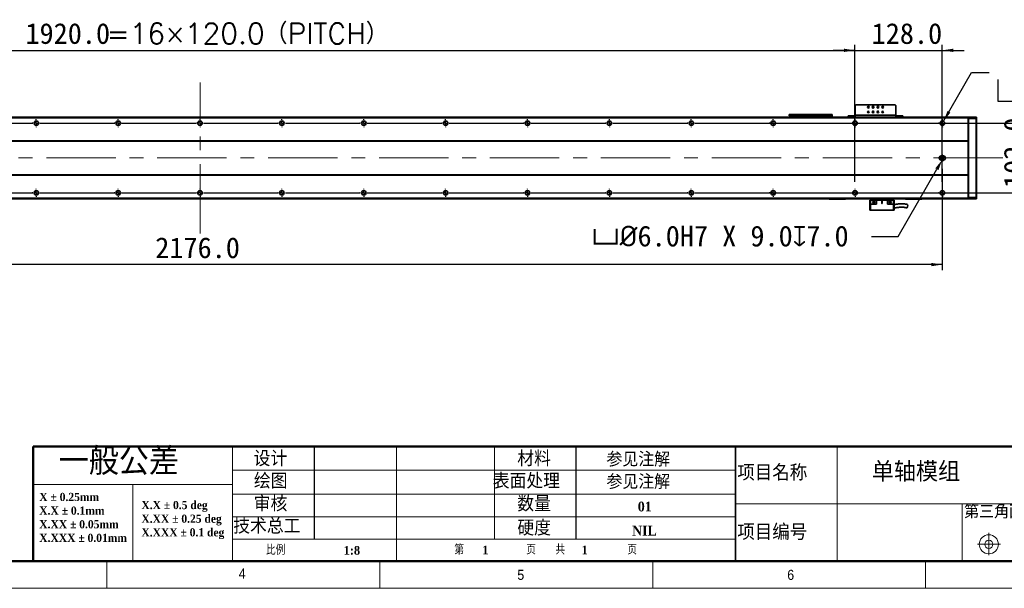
# Model space of a CAD drawing. Header units: millimetres. Extents: x 40 to 3320, y 40 to 2336.
# Tile 4 of 10: x 1152 to 2595, y 40 to 874. Entities that reach past the tile are written whole.
import ezdxf

# ---------------------------------------------------------------- set-up
doc = ezdxf.new("R2010")
doc.units = ezdxf.units.MM
doc.header["$LTSCALE"] = 8
doc.header["$PDSIZE"] = -1
doc.linetypes.add('CENTERX2', pattern=[20.32, 12.7, -2.54, 2.54, -2.54])
doc.layers.add('DIMNS', color=7, linetype='Continuous')
doc.layers.add('黑色实线', color=7, linetype='Continuous')
doc.styles.add('SLDTEXTSTYLE1', font='Gothic.ttf', dxfattribs={"width": 0.913})
doc.styles.add('SLDTEXTSTYLE2', font='timesbd.ttf', dxfattribs={"width": 0.933})
doc.styles.add('SLDTEXTSTYLE3', font='txt', dxfattribs={"bigfont": 'bigfont'})
doc.styles.add('SLDTEXTSTYLE4', font='txt', dxfattribs={"bigfont": 'bigfont'})
doc.styles.add('SLDTEXTSTYLE7', font='timesbd.ttf', dxfattribs={"width": 0.933, "bigfont": 'bigfont'})
doc.styles.add('SLDTEXTSTYLE8', font='txt')
doc.styles.add('SLDTEXTSTYLE9', font='txt', dxfattribs={"bigfont": 'bigfont'})
doc.dimstyles.new('SLDDIMSTYLE0', dxfattribs={"dimtxt": 30.4, "dimasz": 16, "dimexe": 0, "dimexo": 0.0625, "dimgap": 7.6, "dimtad": 2, "dimdec": 1, "dimrnd": 1e-09, "dimzin": 4, "dimdsep": 46, "dimtxsty": 'SLDTEXTSTYLE8', "dimsah": 1, "dimcen": 0.09, "dimadec": 0, "dimazin": 1, "dimtfac": 1, "dimtdec": 1, "dimtmove": 0, "dimatfit": 0, "dimfxl": 0, "dimfrac": 2, "dimtolj": 1, "dimtzin": 12, "dimarcsym": 0})
doc.dimstyles.new('SLDDIMSTYLE6', dxfattribs={"dimtxt": 30.4, "dimasz": 16, "dimexe": 0, "dimexo": 0.0625, "dimgap": 7.6, "dimtad": 2, "dimdec": 1, "dimrnd": 1e-09, "dimzin": 4, "dimdsep": 46, "dimtxsty": 'SLDTEXTSTYLE8', "dimsah": 1, "dimcen": 0.09, "dimadec": 0, "dimazin": 1, "dimtfac": 1, "dimtdec": 1, "dimtofl": 0, "dimtmove": 0, "dimatfit": 3, "dimfxl": 0, "dimfrac": 2, "dimtolj": 1, "dimtzin": 12, "dimarcsym": 0})
doc.dimstyles.new('SLDDIMSTYLE7', dxfattribs={"dimtxt": 30.4, "dimasz": 16, "dimexe": 0, "dimexo": 0.0625, "dimgap": 7.6, "dimtad": 0, "dimtih": 1, "dimtoh": 1, "dimdec": 1, "dimrnd": 1e-09, "dimzin": 4, "dimdsep": 46, "dimtxsty": 'SLDTEXTSTYLE8', "dimsah": 1, "dimcen": 0, "dimadec": 0, "dimazin": 1, "dimtfac": 1, "dimtdec": 1, "dimtofl": 0, "dimtmove": 0, "dimatfit": 3, "dimfxl": 0, "dimfrac": 2, "dimtolj": 1, "dimtzin": 12, "dimarcsym": 0})
doc.dimstyles.new('SLDDIMSTYLE8', dxfattribs={"dimtxt": 30.4, "dimasz": 16, "dimexe": 0, "dimexo": 0.0625, "dimgap": 7.6, "dimtad": 0, "dimtih": 1, "dimtoh": 1, "dimdec": 1, "dimrnd": 1e-09, "dimzin": 4, "dimdsep": 46, "dimtxsty": 'SLDTEXTSTYLE8', "dimsah": 1, "dimcen": 0, "dimadec": 0, "dimazin": 1, "dimtfac": 1, "dimtdec": 1, "dimtofl": 0, "dimtmove": 0, "dimatfit": 3, "dimfxl": 0, "dimfrac": 2, "dimtolj": 1, "dimtzin": 12, "dimarcsym": 0})

# ---------------------------------------------------------------- blocks, each defined once
blk = doc.blocks.new('SW_NOTE_0')
at = {"color": 0, "linetype": 'Continuous', "lineweight": 0, "char_height": 12, "attachment_point": 1, "style": 'SLDTEXTSTYLE2'}
for s, insert in [('X.X ± 0.5 deg', (0, 15.8)), ('X.XX ± 0.25 deg', (0, -4.2)), ('X.XXX ± 0.1 deg', (0, -24.2))]:
    blk.add_mtext(s, dxfattribs=dict(at, insert=insert))
blk = doc.blocks.new('SW_NOTE_1')
at = {"color": 0, "linetype": 'Continuous', "lineweight": 0, "char_height": 12, "attachment_point": 1, "style": 'SLDTEXTSTYLE2'}
for s, insert in [('X ± 0.25mm ', (0, 15.8)), ('X.X ± 0.1mm', (0, -4.2))]:
    blk.add_mtext(s, dxfattribs=dict(at, insert=insert))
blk = doc.blocks.new('SW_NOTE_2')
at = {"color": 0, "linetype": 'Continuous', "lineweight": 0, "char_height": 12, "attachment_point": 1, "style": 'SLDTEXTSTYLE2'}
for s, insert in [('X.XX ± 0.05mm', (0, 15.8)), ('X.XXX ± 0.01mm', (0, -4.2))]:
    blk.add_mtext(s, dxfattribs=dict(at, insert=insert))
blk = doc.blocks.new('_D_28')
at = {"layer": 'Defpoints', "color": 0}
for p in [(2504.5, 668.4), (2506, 671)]:
    blk.add_point(p, dxfattribs=at)
at = {"layer": '黑色实线', "color": 0, "lineweight": -2}
for p, q in [((2439.6, 556), (2496.5, 654.5)), ((2400.5, 556), (2439.6, 556))]:
    blk.add_line(p, q, dxfattribs=at)
at = {"layer": '黑色实线', "color": 0}
blk.add_solid([(2494.2, 655.8), (2498.8, 653.2), (2504.5, 668.4)], dxfattribs=at)
at = {"layer": '黑色实线', "color": 0, "insert": (1990.9, 571.7), "char_height": 30.4, "attachment_point": 1, "style": 'SLDTEXTSTYLE8'}
blk.add_mtext('\\A1;{\\fGDT|b0|i0|c134|p2;v\\fISOCPEUR|b0|i0|c134|p34;%%C}6.0H7 X 9.0{\\fGDT|b0|i0|c134|p2;x}7.0', dxfattribs=at)
blk = doc.blocks.new('_D_29')
at = {"layer": '黑色实线'}
for p, q in [((328.5, 660.8), (328.5, 506.7)), ((2504.5, 655.3), (2504.5, 506.7)), ((2504.5, 514.7), (328.5, 514.7))]:
    blk.add_line(p, q, dxfattribs=at)
for points in [[(328.5, 514.7), (344.5, 512.3), (344.5, 517.1)], [(2504.5, 514.7), (2488.5, 517.1), (2488.5, 512.3)]]:
    blk.add_solid(points, dxfattribs=at)
at = {"layer": '黑色实线', "insert": (1350.9, 554.6), "char_height": 30.4, "attachment_point": 1, "style": 'SLDTEXTSTYLE8'}
blk.add_mtext('2176.0', dxfattribs=at)
blk = doc.blocks.new('SW_SYMBOL_HOLE_SPOT')
at = {"layer": '黑色实线', "color": 0}
for p, q in [((0, 7000), (0, 600)), ((12800, 600), (12800, 7000)), ((0, 600), (12800, 600))]:
    blk.add_line(p, q, dxfattribs=at)
blk = doc.blocks.new('SW_SYMBOL_HOLE_DEPTH')
at = {"layer": '黑色实线', "color": 0}
for p, q in [((0, 7000), (6400, 7000)), ((3200, 7000), (3200, 600)), ((800, 4440), (3200, 600)), ((5600, 4440), (3200, 600))]:
    blk.add_line(p, q, dxfattribs=at)
blk = doc.blocks.new('_D_30')
at = {"layer": '黑色实线'}
for p, q in [((2506.2, 724.8), (2547.4, 796.3)), ((2547.4, 796.3), (2573.1, 796.3))]:
    blk.add_line(p, q, dxfattribs=at)
blk.add_solid([(2506.2, 724.8), (2516.3, 737.5), (2512.1, 739.9)], dxfattribs=at)
at = {"layer": '黑色实线', "xscale": 0.004985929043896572, "yscale": 0.004985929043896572, "zscale": 0.004985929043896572}
for name, p in [('SW_SYMBOL_HOLE_SPOT', (2585.8, 751.3)), ('SW_SYMBOL_HOLE_DEPTH', (2813.8, 751.3))]:
    blk.add_blockref(name, p, dxfattribs=at)
at = {"layer": '黑色实线', "char_height": 30.4, "attachment_point": 1, "style": 'SLDTEXTSTYLE8'}
for s, insert in [('%%c', (2773.5, 836.1)), ('38X ', (2694.4, 836.4)), (' THROUGH HOLE', (2820.5, 836.4)), ('%%c', (2669.8, 786.4)), (' 11.0 ', (2716.8, 786.7)), (' 42.0(UPSIDE DOWN)', (2858.3, 786.7))]:
    blk.add_mtext(s, dxfattribs=dict(at, insert=insert))
blk = doc.blocks.new('_D_31')
at = {"layer": '黑色实线'}
for p, q in [((2634.5, 722), (2634.5, 754)), ((2152.5, 722), (2642.5, 722)), ((2634.5, 722), (2634.5, 620)), ((2152.5, 620), (2642.5, 620)), ((2634.5, 620), (2634.5, 588))]:
    blk.add_line(p, q, dxfattribs=at)
for points in [[(2634.5, 722), (2636.9, 738), (2632.1, 738)], [(2634.5, 620), (2632.1, 604), (2636.9, 604)]]:
    blk.add_solid(points, dxfattribs=at)
at = {"layer": '黑色实线', "insert": (2594.7, 626.9), "char_height": 30.4, "attachment_point": 1, "rotation": 90, "style": 'SLDTEXTSTYLE8'}
blk.add_mtext('102.0', dxfattribs=at)
blk = doc.blocks.new('_D_32')
at = {"layer": '黑色实线'}
for p, q in [((456.5, 738), (456.5, 836.8)), ((456.5, 828.8), (2376.5, 828.8)), ((2376.5, 738), (2376.5, 836.8))]:
    blk.add_line(p, q, dxfattribs=at)
for points in [[(456.5, 828.8), (472.5, 826.4), (472.5, 831.2)], [(2376.5, 828.8), (2360.5, 831.2), (2360.5, 826.4)]]:
    blk.add_solid(points, dxfattribs=at)
at = {"layer": '黑色实线', "char_height": 30.4, "attachment_point": 1}
for s, insert, style in [('1920.0', (1160.6, 868.7), 'SLDTEXTSTYLE8'), ('=16×120.0（PITCH）', (1279.4, 868.7), 'SLDTEXTSTYLE9')]:
    blk.add_mtext(s, dxfattribs=dict(at, insert=insert, style=style))
blk = doc.blocks.new('_D_35')
at = {"layer": '黑色实线'}
for p, q in [((2376.5, 828.8), (2344.5, 828.8)), ((2376.5, 636), (2376.5, 836.8)), ((2376.5, 828.8), (2504.5, 828.8)), ((2504.5, 636), (2504.5, 836.8)), ((2504.5, 828.8), (2536.5, 828.8))]:
    blk.add_line(p, q, dxfattribs=at)
for points in [[(2376.5, 828.8), (2360.5, 831.2), (2360.5, 826.4)], [(2504.5, 828.8), (2520.5, 826.4), (2520.5, 831.2)]]:
    blk.add_solid(points, dxfattribs=at)
at = {"layer": '黑色实线', "insert": (2400.9, 868.7), "char_height": 30.4, "attachment_point": 1, "style": 'SLDTEXTSTYLE8'}
blk.add_mtext('128.0', dxfattribs=at)
blk = doc.blocks.new('SW_CENTERMARKSYMBOL_1')
at = {"layer": '黑色实线', "color": 0}
for p, q in [((365.08, 0), (474.92, 0)), ((474.92, 0), (474.16, 0)), ((480, 0), (477.46, 0)), ((480, 0), (477.46, 0)), ((480, 0), (477.46, 0)), ((480, 0), (477.46, 0)), ((480, 0), (477.46, 0)), ((480, 0), (477.46, 0)), ((480, 0), (477.46, 0)), ((480, 5.08), (480, 5.84)), ((480, 0), (480, 2.54)), ((480, 0), (480, 2.54)), ((480, 0), (480, 2.54)), ((480, 0), (480, 2.54)), ((480, 0), (480, 2.54)), ((480, 0), (480, 2.54)), ((480, 0), (480, 2.54)), ((480, 0), (480, -2.54)), ((480, 0), (482.54, 0)), ((480, 0), (480, -2.54)), ((480, 0), (482.54, 0)), ((480, 0), (480, -2.54)), ((480, 0), (482.54, 0)), ((480, 0), (480, -2.54)), ((480, 0), (482.54, 0)), ((480, 0), (480, -2.54)), ((480, 0), (482.54, 0)), ((480, 0), (480, -2.54)), ((480, 0), (482.54, 0)), ((480, 0), (480, -2.54)), ((480, 0), (482.54, 0)), ((485.08, 0), (485.84, 0)), ((485.08, 0), (594.92, 0)), ((594.92, 0), (594.16, 0)), ((600, 0), (597.46, 0)), ((600, 0), (597.46, 0)), ((600, 0), (597.46, 0)), ((600, 0), (597.46, 0)), ((600, 0), (597.46, 0)), ((600, 0), (597.46, 0)), ((600, 0), (597.46, 0)), ((600, 0), (597.46, 0)), ((600, 5.08), (600, 5.84)), ((600, 0), (600, 2.54)), ((600, 0), (600, 2.54)), ((600, 0), (600, 2.54)), ((600, 0), (600, 2.54)), ((600, 0), (600, 2.54)), ((600, 0), (600, 2.54)), ((600, 0), (600, 2.54)), ((600, 0), (600, 2.54)), ((600, 0), (600, -2.54)), ((600, 0), (602.54, 0)), ((600, 0), (600, -2.54)), ((600, 0), (602.54, 0)), ((600, 0), (600, -2.54)), ((600, 0), (602.54, 0)), ((600, 0), (600, -2.54)), ((600, 0), (602.54, 0)), ((600, 0), (600, -2.54)), ((600, 0), (602.54, 0)), ((600, 0), (600, -2.54)), ((600, 0), (602.54, 0)), ((600, 0), (600, -2.54)), ((600, 0), (602.54, 0)), ((600, 0), (600, -2.54)), ((600, 0), (602.54, 0)), ((605.08, 0), (605.84, 0)), ((605.08, 0), (714.92, 0)), ((714.92, 0), (714.16, 0)), ((720, 0), (717.46, 0)), ((720, 0), (717.46, 0)), ((720, 0), (717.46, 0)), ((720, 0), (717.46, 0)), ((720, 0), (717.46, 0)), ((720, 0), (717.46, 0)), ((720, 0), (717.46, 0)), ((720, 0), (717.46, 0)), ((720, 0), (717.46, 0)), ((720, 5.08), (720, 5.84)), ((720, 0), (720, 2.54)), ((720, 0), (720, 2.54)), ((720, 0), (720, 2.54)), ((720, 0), (720, 2.54)), ((720, 0), (720, 2.54)), ((720, 0), (720, 2.54)), ((720, 0), (720, 2.54)), ((720, 0), (720, 2.54)), ((720, 0), (720, 2.54)), ((720, 0), (720, -2.54)), ((720, 0), (722.54, 0)), ((720, 0), (720, -2.54)), ((720, 0), (722.54, 0)), ((720, 0), (720, -2.54)), ((720, 0), (722.54, 0)), ((720, 0), (720, -2.54)), ((720, 0), (722.54, 0)), ((720, 0), (720, -2.54)), ((720, 0), (722.54, 0)), ((720, 0), (720, -2.54)), ((720, 0), (722.54, 0)), ((720, 0), (720, -2.54)), ((720, 0), (722.54, 0)), ((720, 0), (720, -2.54)), ((720, 0), (722.54, 0)), ((720, 0), (720, -2.54)), ((720, 0), (722.54, 0)), ((725.08, 0), (725.84, 0)), ((725.08, 0), (834.92, 0)), ((834.92, 0), (834.16, 0)), ((840, 0), (837.46, 0)), ((840, 0), (837.46, 0)), ((840, 0), (837.46, 0)), ((840, 0), (837.46, 0)), ((840, 0), (837.46, 0)), ((840, 0), (837.46, 0)), ((840, 0), (837.46, 0)), ((840, 0), (837.46, 0)), ((840, 5.08), (840, 5.84)), ((840, 0), (840, 2.54)), ((840, 0), (840, 2.54)), ((840, 0), (840, 2.54)), ((840, 0), (840, 2.54)), ((840, 0), (840, 2.54)), ((840, 0), (840, 2.54)), ((840, 0), (840, 2.54)), ((840, 0), (840, 2.54)), ((840, 0), (840, -2.54)), ((840, 0), (842.54, 0)), ((840, 0), (840, -2.54)), ((840, 0), (842.54, 0)), ((840, 0), (840, -2.54)), ((840, 0), (842.54, 0)), ((840, 0), (840, -2.54)), ((840, 0), (842.54, 0)), ((840, 0), (840, -2.54)), ((840, 0), (842.54, 0)), ((840, 0), (840, -2.54)), ((840, 0), (842.54, 0)), ((840, 0), (840, -2.54)), ((840, 0), (842.54, 0)), ((840, 0), (840, -2.54)), ((840, 0), (842.54, 0)), ((845.08, 0), (845.84, 0)), ((845.08, 0), (954.92, 0)), ((954.92, 0), (954.16, 0)), ((960, 0), (957.46, 0)), ((960, 0), (957.46, 0)), ((960, 0), (957.46, 0)), ((960, 0), (957.46, 0)), ((960, 0), (957.46, 0)), ((960, 0), (957.46, 0)), ((960, 0), (957.46, 0)), ((960, 5.08), (960, 5.84)), ((960, 0), (960, 2.54)), ((960, 0), (960, 2.54)), ((960, 0), (960, 2.54)), ((960, 0), (960, 2.54)), ((960, 0), (960, 2.54)), ((960, 0), (960, 2.54)), ((960, 0), (960, 2.54)), ((960, 0), (960, -2.54)), ((960, 0), (962.54, 0)), ((960, 0), (960, -2.54)), ((960, 0), (962.54, 0)), ((960, 0), (960, -2.54)), ((960, 0), (962.54, 0)), ((960, 0), (960, -2.54)), ((960, 0), (962.54, 0)), ((960, 0), (960, -2.54)), ((960, 0), (962.54, 0)), ((960, 0), (960, -2.54)), ((960, 0), (962.54, 0)), ((960, 0), (960, -2.54)), ((960, 0), (962.54, 0)), ((965.08, 0), (965.84, 0)), ((965.08, 0), (1074.92, 0)), ((1074.92, 0), (1074.16, 0)), ((1080, 0), (1077.46, 0)), ((1080, 0), (1077.46, 0)), ((1080, 0), (1077.46, 0)), ((1080, 0), (1077.46, 0)), ((1080, 0), (1077.46, 0)), ((1080, 0), (1077.46, 0)), ((1080, 5.08), (1080, 5.84)), ((1080, 0), (1080, 2.54)), ((1080, 0), (1080, 2.54)), ((1080, 0), (1080, 2.54)), ((1080, 0), (1080, 2.54)), ((1080, 0), (1080, 2.54)), ((1080, 0), (1080, 2.54)), ((1080, 0), (1080, -2.54)), ((1080, 0), (1082.54, 0)), ((1080, 0), (1080, -2.54)), ((1080, 0), (1082.54, 0)), ((1080, 0), (1080, -2.54)), ((1080, 0), (1082.54, 0)), ((1080, 0), (1080, -2.54)), ((1080, 0), (1082.54, 0)), ((1080, 0), (1080, -2.54)), ((1080, 0), (1082.54, 0)), ((1080, 0), (1080, -2.54)), ((1080, 0), (1082.54, 0)), ((1085.08, 0), (1085.84, 0)), ((1085.08, 0), (1194.92, 0)), ((1194.92, 0), (1194.16, 0)), ((1200, 0), (1197.46, 0)), ((1200, 0), (1197.46, 0)), ((1200, 0), (1197.46, 0)), ((1200, 0), (1197.46, 0)), ((1200, 0), (1197.46, 0)), ((1200, 5.08), (1200, 5.84)), ((1200, 0), (1200, 2.54)), ((1200, 0), (1200, 2.54)), ((1200, 0), (1200, 2.54)), ((1200, 0), (1200, 2.54)), ((1200, 0), (1200, 2.54)), ((1200, 0), (1200, -2.54)), ((1200, 0), (1202.54, 0)), ((1200, 0), (1200, -2.54)), ((1200, 0), (1202.54, 0)), ((1200, 0), (1200, -2.54)), ((1200, 0), (1202.54, 0)), ((1200, 0), (1200, -2.54)), ((1200, 0), (1202.54, 0)), ((1200, 0), (1200, -2.54)), ((1200, 0), (1202.54, 0)), ((1205.08, 0), (1205.84, 0)), ((1205.08, 0), (1314.92, 0)), ((1314.92, 0), (1314.16, 0)), ((1320, 0), (1317.46, 0)), ((1320, 0), (1317.46, 0)), ((1320, 0), (1317.46, 0)), ((1320, 0), (1317.46, 0)), ((1320, 5.08), (1320, 5.84)), ((1320, 0), (1320, 2.54)), ((1320, 0), (1320, 2.54)), ((1320, 0), (1320, 2.54)), ((1320, 0), (1320, 2.54)), ((1320, 0), (1320, -2.54)), ((1320, 0), (1322.54, 0)), ((1320, 0), (1320, -2.54)), ((1320, 0), (1322.54, 0)), ((1320, 0), (1320, -2.54)), ((1320, 0), (1322.54, 0)), ((1320, 0), (1320, -2.54)), ((1320, 0), (1322.54, 0)), ((1325.08, 0), (1325.84, 0)), ((1325.08, 0), (1434.92, 0)), ((1434.92, 0), (1434.16, 0)), ((1440, 0), (1437.46, 0)), ((1440, 0), (1437.46, 0)), ((1440, 0), (1437.46, 0)), ((1440, 5.08), (1440, 5.84)), ((1440, 0), (1440, 2.54)), ((1440, 0), (1440, 2.54)), ((1440, 0), (1440, 2.54)), ((1440, 0), (1440, -2.54)), ((1440, 0), (1442.54, 0)), ((1440, 0), (1440, -2.54)), ((1440, 0), (1442.54, 0)), ((1440, 0), (1440, -2.54)), ((1440, 0), (1442.54, 0)), ((1445.08, 0), (1445.84, 0)), ((1445.08, 0), (1554.92, 0)), ((1554.92, 0), (1554.16, 0)), ((1560, 0), (1557.46, 0)), ((1560, 0), (1557.46, 0)), ((1560, 5.08), (1560, 5.84)), ((1560, 0), (1560, 2.54)), ((1560, 0), (1560, 2.54)), ((1560, 0), (1560, -2.54)), ((1560, 0), (1562.54, 0)), ((1560, 0), (1560, -2.54)), ((1560, 0), (1562.54, 0)), ((1565.08, 0), (1565.84, 0)), ((1565.08, 0), (1674.92, 0)), ((1680, 0), (1677.46, 0)), ((1680, 5.08), (1680, 5.84)), ((1680, 0), (1680, 2.54)), ((1680, 0), (1680, -2.54)), ((1680, 0), (1682.54, 0)), ((1685.08, 0), (1685.84, 0)), ((480, -5.08), (480, -5.84)), ((600, -5.08), (600, -5.84)), ((720, -5.08), (720, -5.84)), ((840, -5.08), (840, -5.84)), ((960, -5.08), (960, -5.84)), ((1080, -5.08), (1080, -5.84)), ((1200, -5.08), (1200, -5.84)), ((1320, -5.08), (1320, -5.84)), ((1440, -5.08), (1440, -5.84)), ((1560, -5.08), (1560, -5.84)), ((1680, -5.08), (1680, -5.84))]:
    blk.add_line(p, q, dxfattribs=at)
blk = doc.blocks.new('SW_CENTERMARKSYMBOL_2')
at = {"layer": '黑色实线', "color": 0}
for p, q in [((245.08, 0), (354.92, 0)), ((354.92, 0), (354.16, 0)), ((360, 0), (357.46, 0)), ((360, 0), (357.46, 0)), ((360, 0), (357.46, 0)), ((360, 0), (357.46, 0)), ((360, 0), (357.46, 0)), ((360, 0), (357.46, 0)), ((360, 0), (357.46, 0)), ((360, 5.08), (360, 5.84)), ((360, 0), (360, 2.54)), ((360, 0), (360, 2.54)), ((360, 0), (360, 2.54)), ((360, 0), (360, 2.54)), ((360, 0), (360, 2.54)), ((360, 0), (360, 2.54)), ((360, 0), (360, 2.54)), ((360, 0), (360, -2.54)), ((360, 0), (362.54, 0)), ((360, 0), (360, -2.54)), ((360, 0), (362.54, 0)), ((360, 0), (360, -2.54)), ((360, 0), (362.54, 0)), ((360, 0), (360, -2.54)), ((360, 0), (362.54, 0)), ((360, 0), (360, -2.54)), ((360, 0), (362.54, 0)), ((360, 0), (360, -2.54)), ((360, 0), (362.54, 0)), ((360, 0), (360, -2.54)), ((360, 0), (362.54, 0)), ((365.08, 0), (365.84, 0)), ((365.08, 0), (474.92, 0)), ((474.92, 0), (474.16, 0)), ((480, 0), (477.46, 0)), ((480, 0), (477.46, 0)), ((480, 0), (477.46, 0)), ((480, 0), (477.46, 0)), ((480, 0), (477.46, 0)), ((480, 0), (477.46, 0)), ((480, 0), (477.46, 0)), ((480, 0), (477.46, 0)), ((480, 5.08), (480, 5.84)), ((480, 0), (480, 2.54)), ((480, 0), (480, 2.54)), ((480, 0), (480, 2.54)), ((480, 0), (480, 2.54)), ((480, 0), (480, 2.54)), ((480, 0), (480, 2.54)), ((480, 0), (480, 2.54)), ((480, 0), (480, 2.54)), ((480, 0), (480, -2.54)), ((480, 0), (482.54, 0)), ((480, 0), (480, -2.54)), ((480, 0), (482.54, 0)), ((480, 0), (480, -2.54)), ((480, 0), (482.54, 0)), ((480, 0), (480, -2.54)), ((480, 0), (482.54, 0)), ((480, 0), (480, -2.54)), ((480, 0), (482.54, 0)), ((480, 0), (480, -2.54)), ((480, 0), (482.54, 0)), ((480, 0), (480, -2.54)), ((480, 0), (482.54, 0)), ((480, 0), (480, -2.54)), ((480, 0), (482.54, 0)), ((485.08, 0), (485.84, 0)), ((485.08, 0), (594.92, 0)), ((594.92, 0), (594.16, 0)), ((600, 0), (597.46, 0)), ((600, 0), (597.46, 0)), ((600, 0), (597.46, 0)), ((600, 0), (597.46, 0)), ((600, 0), (597.46, 0)), ((600, 0), (597.46, 0)), ((600, 0), (597.46, 0)), ((600, 0), (597.46, 0)), ((600, 0), (597.46, 0)), ((600, 5.08), (600, 5.84)), ((600, 0), (600, 2.54)), ((600, 0), (600, 2.54)), ((600, 0), (600, 2.54)), ((600, 0), (600, 2.54)), ((600, 0), (600, 2.54)), ((600, 0), (600, 2.54)), ((600, 0), (600, 2.54)), ((600, 0), (600, 2.54)), ((600, 0), (600, 2.54)), ((600, 0), (600, -2.54)), ((600, 0), (602.54, 0)), ((600, 0), (600, -2.54)), ((600, 0), (602.54, 0)), ((600, 0), (600, -2.54)), ((600, 0), (602.54, 0)), ((600, 0), (600, -2.54)), ((600, 0), (602.54, 0)), ((600, 0), (600, -2.54)), ((600, 0), (602.54, 0)), ((600, 0), (600, -2.54)), ((600, 0), (602.54, 0)), ((600, 0), (600, -2.54)), ((600, 0), (602.54, 0)), ((600, 0), (600, -2.54)), ((600, 0), (602.54, 0)), ((600, 0), (600, -2.54)), ((600, 0), (602.54, 0)), ((605.08, 0), (605.84, 0)), ((605.08, 0), (714.92, 0)), ((714.92, 0), (714.16, 0)), ((720, 0), (717.46, 0)), ((720, 0), (717.46, 0)), ((720, 0), (717.46, 0)), ((720, 0), (717.46, 0)), ((720, 0), (717.46, 0)), ((720, 0), (717.46, 0)), ((720, 0), (717.46, 0)), ((720, 0), (717.46, 0)), ((720, 5.08), (720, 5.84)), ((720, 0), (720, 2.54)), ((720, 0), (720, 2.54)), ((720, 0), (720, 2.54)), ((720, 0), (720, 2.54)), ((720, 0), (720, 2.54)), ((720, 0), (720, 2.54)), ((720, 0), (720, 2.54)), ((720, 0), (720, 2.54)), ((720, 0), (720, -2.54)), ((720, 0), (722.54, 0)), ((720, 0), (720, -2.54)), ((720, 0), (722.54, 0)), ((720, 0), (720, -2.54)), ((720, 0), (722.54, 0)), ((720, 0), (720, -2.54)), ((720, 0), (722.54, 0)), ((720, 0), (720, -2.54)), ((720, 0), (722.54, 0)), ((720, 0), (720, -2.54)), ((720, 0), (722.54, 0)), ((720, 0), (720, -2.54)), ((720, 0), (722.54, 0)), ((720, 0), (720, -2.54)), ((720, 0), (722.54, 0)), ((725.08, 0), (725.84, 0)), ((725.08, 0), (834.92, 0)), ((834.92, 0), (834.16, 0)), ((840, 0), (837.46, 0)), ((840, 0), (837.46, 0)), ((840, 0), (837.46, 0)), ((840, 0), (837.46, 0)), ((840, 0), (837.46, 0)), ((840, 0), (837.46, 0)), ((840, 0), (837.46, 0)), ((840, 5.08), (840, 5.84)), ((840, 0), (840, 2.54)), ((840, 0), (840, 2.54)), ((840, 0), (840, 2.54)), ((840, 0), (840, 2.54)), ((840, 0), (840, 2.54)), ((840, 0), (840, 2.54)), ((840, 0), (840, 2.54)), ((840, 0), (840, -2.54)), ((840, 0), (842.54, 0)), ((840, 0), (840, -2.54)), ((840, 0), (842.54, 0)), ((840, 0), (840, -2.54)), ((840, 0), (842.54, 0)), ((840, 0), (840, -2.54)), ((840, 0), (842.54, 0)), ((840, 0), (840, -2.54)), ((840, 0), (842.54, 0)), ((840, 0), (840, -2.54)), ((840, 0), (842.54, 0)), ((840, 0), (840, -2.54)), ((840, 0), (842.54, 0)), ((845.08, 0), (845.84, 0)), ((845.08, 0), (954.92, 0)), ((954.92, 0), (954.16, 0)), ((960, 0), (957.46, 0)), ((960, 0), (957.46, 0)), ((960, 0), (957.46, 0)), ((960, 0), (957.46, 0)), ((960, 0), (957.46, 0)), ((960, 0), (957.46, 0)), ((960, 5.08), (960, 5.84)), ((960, 0), (960, 2.54)), ((960, 0), (960, 2.54)), ((960, 0), (960, 2.54)), ((960, 0), (960, 2.54)), ((960, 0), (960, 2.54)), ((960, 0), (960, 2.54)), ((960, 0), (960, -2.54)), ((960, 0), (962.54, 0)), ((960, 0), (960, -2.54)), ((960, 0), (962.54, 0)), ((960, 0), (960, -2.54)), ((960, 0), (962.54, 0)), ((960, 0), (960, -2.54)), ((960, 0), (962.54, 0)), ((960, 0), (960, -2.54)), ((960, 0), (962.54, 0)), ((960, 0), (960, -2.54)), ((960, 0), (962.54, 0)), ((965.08, 0), (965.84, 0)), ((965.08, 0), (1074.92, 0)), ((1074.92, 0), (1074.16, 0)), ((1080, 0), (1077.46, 0)), ((1080, 0), (1077.46, 0)), ((1080, 0), (1077.46, 0)), ((1080, 0), (1077.46, 0)), ((1080, 0), (1077.46, 0)), ((1080, 5.08), (1080, 5.84)), ((1080, 0), (1080, 2.54)), ((1080, 0), (1080, 2.54)), ((1080, 0), (1080, 2.54)), ((1080, 0), (1080, 2.54)), ((1080, 0), (1080, 2.54)), ((1080, 0), (1080, -2.54)), ((1080, 0), (1082.54, 0)), ((1080, 0), (1080, -2.54)), ((1080, 0), (1082.54, 0)), ((1080, 0), (1080, -2.54)), ((1080, 0), (1082.54, 0)), ((1080, 0), (1080, -2.54)), ((1080, 0), (1082.54, 0)), ((1080, 0), (1080, -2.54)), ((1080, 0), (1082.54, 0)), ((1085.08, 0), (1085.84, 0)), ((1085.08, 0), (1194.92, 0)), ((1194.92, 0), (1194.16, 0)), ((1200, 0), (1197.46, 0)), ((1200, 0), (1197.46, 0)), ((1200, 0), (1197.46, 0)), ((1200, 0), (1197.46, 0)), ((1200, 5.08), (1200, 5.84)), ((1200, 0), (1200, 2.54)), ((1200, 0), (1200, 2.54)), ((1200, 0), (1200, 2.54)), ((1200, 0), (1200, 2.54)), ((1200, 0), (1200, -2.54)), ((1200, 0), (1202.54, 0)), ((1200, 0), (1200, -2.54)), ((1200, 0), (1202.54, 0)), ((1200, 0), (1200, -2.54)), ((1200, 0), (1202.54, 0)), ((1200, 0), (1200, -2.54)), ((1200, 0), (1202.54, 0)), ((1205.08, 0), (1205.84, 0)), ((1205.08, 0), (1314.92, 0)), ((1314.92, 0), (1314.16, 0)), ((1320, 0), (1317.46, 0)), ((1320, 0), (1317.46, 0)), ((1320, 0), (1317.46, 0)), ((1320, 5.08), (1320, 5.84)), ((1320, 0), (1320, 2.54)), ((1320, 0), (1320, 2.54)), ((1320, 0), (1320, 2.54)), ((1320, 0), (1320, -2.54)), ((1320, 0), (1322.54, 0)), ((1320, 0), (1320, -2.54)), ((1320, 0), (1322.54, 0)), ((1320, 0), (1320, -2.54)), ((1320, 0), (1322.54, 0)), ((1325.08, 0), (1325.84, 0)), ((1325.08, 0), (1434.92, 0)), ((1434.92, 0), (1434.16, 0)), ((1440, 0), (1437.46, 0)), ((1440, 0), (1437.46, 0)), ((1440, 5.08), (1440, 5.84)), ((1440, 0), (1440, 2.54)), ((1440, 0), (1440, 2.54)), ((1440, 0), (1440, -2.54)), ((1440, 0), (1442.54, 0)), ((1440, 0), (1440, -2.54)), ((1440, 0), (1442.54, 0)), ((1445.08, 0), (1445.84, 0)), ((1445.08, 0), (1554.92, 0)), ((1560, 0), (1557.46, 0)), ((1560, 5.08), (1560, 5.84)), ((1560, 0), (1560, 2.54)), ((1560, 0), (1560, -2.54)), ((1560, 0), (1562.54, 0)), ((1565.08, 0), (1565.84, 0)), ((360, -5.08), (360, -5.84)), ((480, -5.08), (480, -5.84)), ((600, -5.08), (600, -5.84)), ((720, -5.08), (720, -5.84)), ((840, -5.08), (840, -5.84)), ((960, -5.08), (960, -5.84)), ((1080, -5.08), (1080, -5.84)), ((1200, -5.08), (1200, -5.84)), ((1320, -5.08), (1320, -5.84)), ((1440, -5.08), (1440, -5.84)), ((1560, -5.08), (1560, -5.84))]:
    blk.add_line(p, q, dxfattribs=at)
blk = doc.blocks.new('SW_CENTERMARKSYMBOL_3')
at = {"layer": '黑色实线', "color": 0}
for p, q in [((-5.08, 0), (-5.84, 0)), ((0, 0), (-2.54, 0)), ((0, 5.08), (0, 5.84)), ((0, 0), (0, 2.54)), ((0, 0), (0, -2.54)), ((0, 0), (2.54, 0)), ((5.08, 0), (5.84, 0)), ((0, -5.08), (0, -5.84))]:
    blk.add_line(p, q, dxfattribs=at)
blk = doc.blocks.new('SW_CENTERMARKSYMBOL_4')
at = {"layer": '黑色实线', "color": 0}
for p, q in [((-5.08, 0), (-5.84, 0)), ((0, 0), (-2.54, 0)), ((0, 5.08), (0, 5.84)), ((0, 0), (0, 2.54)), ((0, 0), (0, -2.54)), ((0, 0), (2.54, 0)), ((5.08, 0), (5.84, 0)), ((0, -5.08), (0, -5.84))]:
    blk.add_line(p, q, dxfattribs=at)
blk = doc.blocks.new('SW_CENTERMARKSYMBOL_5')
at = {"layer": '黑色实线', "color": 0}
for p, q in [((-5.08, 0), (-5.54, 0)), ((0, 0), (-2.54, 0)), ((0, 5.08), (0, 5.54)), ((0, 0), (0, 2.54)), ((0, 0), (2.54, 0)), ((0, 0), (0, -2.54)), ((5.08, 0), (5.54, 0)), ((0, -5.08), (0, -5.54))]:
    blk.add_line(p, q, dxfattribs=at)
blk = doc.blocks.new('SW_DOWELSYMBOL_5')
at = {"linetype": 'Continuous', "lineweight": 18}
h = blk.add_hatch(color=0, dxfattribs=at)
edge = h.paths.add_edge_path(flags=0)
edge.add_arc((0, 0), 3, 180, 270)
edge.add_line((0, -3), (0, 0))
edge.add_line((0, 0), (-3, 0))
h = blk.add_hatch(color=0, dxfattribs=at)
edge = h.paths.add_edge_path(flags=0)
edge.add_arc((0, 0), 3, 0, 90)
edge.add_line((0, 3), (0, 0))
edge.add_line((0, 0), (3, 0))
at = {"layer": '黑色实线', "color": 0}
blk.add_circle((0, 0), 3, dxfattribs=at)
blk = doc.blocks.new('SW_DOWELSYMBOL_6')
at = {"linetype": 'Continuous', "lineweight": 18}
h = blk.add_hatch(color=0, dxfattribs=at)
edge = h.paths.add_edge_path(flags=0)
edge.add_arc((0, 0), 3, 180, 270)
edge.add_line((0, -3), (0, 0))
edge.add_line((0, 0), (-3, 0))
h = blk.add_hatch(color=0, dxfattribs=at)
edge = h.paths.add_edge_path(flags=0)
edge.add_arc((0, 0), 3, 0, 90)
edge.add_line((0, 3), (0, 0))
edge.add_line((0, 0), (3, 0))
at = {"layer": '黑色实线', "color": 0}
blk.add_circle((0, 0), 3, dxfattribs=at)

msp = doc.modelspace()

# ---------------------------------------------------------------- linework, layer by layer
at = {"color": 7, "linetype": 'Continuous', "lineweight": 35}
for p, q in [((2377.54, 748.77), (2376.54, 747.77)), ((2376.54, 747.77), (2376.54, 733.97)), ((2435.54, 748.77), (2377.54, 748.77)), ((2436.54, 747.77), (2435.54, 748.77)), ((2436.54, 733.97), (2436.54, 747.77)), ((2542.54, 730.97), (290.54, 730.97)), ((2542.54, 729.97), (290.54, 729.97)), ((2280.04, 732.97), (2280.04, 734.97)), ((2280.04, 734.97), (2281.04, 734.97)), ((2281.04, 732.97), (2280.04, 732.97)), ((2281.04, 734.97), (2281.04, 732.97)), ((2281.04, 734.97), (2335.04, 734.97)), ((2281.04, 732.97), (2335.04, 732.97)), ((2308.04, 731.13), (2308.04, 732.97)), ((2308.04, 731.13), (2343.04, 731.13)), ((2308.04, 730.97), (2308.04, 731.13)), ((2335.04, 732.97), (2335.04, 734.97)), ((2335.04, 734.97), (2343.04, 734.97)), ((2343.04, 732.97), (2335.04, 732.97)), ((2343.04, 734.97), (2343.04, 732.97)), ((2343.04, 732.97), (2343.04, 731.13)), ((2343.04, 731.13), (2343.04, 730.97)), ((2366.54, 730.97), (2366.54, 732.97)), ((2366.54, 732.97), (2367.54, 732.97)), ((2367.54, 732.97), (2367.54, 730.97)), ((2367.54, 732.97), (2375.54, 732.97)), ((2375.54, 732.97), (2375.54, 730.97)), ((2376.54, 732.97), (2375.54, 732.97)), ((2377.06, 725.23), (2376.02, 725.23)), ((2436.54, 733.97), (2376.54, 733.97)), ((2376.54, 730.97), (2376.54, 733.97)), ((2379.04, 719.81), (2379.04, 724.12)), ((2436.54, 733.97), (2436.54, 730.97)), ((2437.54, 732.97), (2436.54, 732.97)), ((2437.54, 732.97), (2437.54, 730.97)), ((2437.54, 732.97), (2445.54, 732.97)), ((2445.54, 730.97), (2445.54, 732.97)), ((2445.54, 732.97), (2446.54, 732.97)), ((2446.54, 732.97), (2446.54, 730.97)), ((2501.54, 723.34), (2501.54, 720.59)), ((2542.54, 730.67), (2542.84, 730.97)), ((2542.54, 729.97), (2542.54, 730.97)), ((2542.54, 695.97), (2542.54, 729.97)), ((2542.54, 728.84), (2542.84, 728.97)), ((2542.84, 730.97), (2542.84, 728.97)), ((2542.84, 730.97), (2554.24, 730.97)), ((2542.84, 728.97), (2542.84, 612.97)), ((2554.24, 728.97), (2542.84, 728.97)), ((2554.24, 728.97), (2554.24, 730.97)), ((2554.54, 730.67), (2554.24, 730.97)), ((2554.24, 612.97), (2554.24, 728.97)), ((2554.54, 728.84), (2554.24, 728.97)), ((2554.54, 730.67), (2554.54, 728.84)), ((2554.54, 728.84), (2554.54, 613.09)), ((2542.54, 695.97), (290.54, 695.97)), ((2542.54, 695.47), (290.54, 695.47)), ((2542.54, 695.97), (2542.54, 695.47)), ((2542.54, 646.47), (2542.54, 695.47)), ((2506.04, 673.97), (2503.04, 673.97)), ((2503.04, 667.97), (2506.04, 667.97)), ((2542.54, 646.47), (290.54, 646.47)), ((2542.54, 645.97), (290.54, 645.97)), ((2542.54, 645.97), (2542.54, 646.47)), ((2542.54, 611.97), (2542.54, 645.97)), ((2379.04, 617.81), (2379.04, 622.12)), ((2501.54, 621.34), (2501.54, 618.59)), ((2542.54, 611.97), (290.54, 611.97)), ((2542.54, 610.97), (290.54, 610.97)), ((2338.54, 610.77), (2338.54, 610.97)), ((2338.54, 610.77), (2338.84, 610.47)), ((2338.54, 610.77), (2339.54, 610.77)), ((2339.66, 610.47), (2338.84, 610.47)), ((2339.54, 610.97), (2339.54, 610.77)), ((2339.54, 610.77), (2361.54, 610.77)), ((2339.66, 610.47), (2339.54, 610.77)), ((2361.41, 610.47), (2339.66, 610.47)), ((2361.41, 610.47), (2361.54, 610.77)), ((2362.24, 610.47), (2361.41, 610.47)), ((2361.54, 610.77), (2361.54, 610.97)), ((2361.54, 610.77), (2362.54, 610.77)), ((2362.24, 610.47), (2362.54, 610.77)), ((2362.54, 610.97), (2362.54, 610.77)), ((2377.06, 616.71), (2376.02, 616.71)), ((2398.04, 609.07), (2398.04, 594.67)), ((2399.24, 609.07), (2398.04, 609.07)), ((2399.04, 609.07), (2399.04, 610.97)), ((2399.24, 609.07), (2399.24, 603.07)), ((2408.04, 609.07), (2399.24, 609.07)), ((2408.04, 609.07), (2415.79, 609.07)), ((2408.04, 609.07), (2408.04, 603.07)), ((2416.29, 609.07), (2415.79, 609.07)), ((2415.79, 609.07), (2415.79, 604.32)), ((2416.29, 609.07), (2424.04, 609.07)), ((2416.29, 604.32), (2416.29, 609.07)), ((2424.04, 603.07), (2424.04, 609.07)), ((2432.84, 609.07), (2424.04, 609.07)), ((2427.42, 607.52), (2427.58, 607.62)), ((2427.42, 607.52), (2427.58, 607.62)), ((2429.05, 607.12), (2429.18, 606.72)), ((2432.84, 603.07), (2432.84, 609.07)), ((2434.04, 609.07), (2432.84, 609.07)), ((2433.04, 609.07), (2433.04, 610.97)), ((2434.04, 594.67), (2434.04, 609.07)), ((2450.54, 610.77), (2450.54, 610.97)), ((2450.54, 610.77), (2450.84, 610.47)), ((2450.54, 610.77), (2451.54, 610.77)), ((2451.66, 610.47), (2450.84, 610.47)), ((2451.54, 610.97), (2451.54, 610.77)), ((2451.66, 610.47), (2451.54, 610.77)), ((2451.54, 610.77), (2473.54, 610.77)), ((2473.41, 610.47), (2451.66, 610.47)), ((2473.41, 610.47), (2473.54, 610.77)), ((2474.24, 610.47), (2473.41, 610.47)), ((2473.54, 610.77), (2473.54, 610.97)), ((2473.54, 610.77), (2474.54, 610.77)), ((2474.24, 610.47), (2474.54, 610.77)), ((2474.54, 610.97), (2474.54, 610.77)), ((2542.54, 613.09), (2542.84, 612.97)), ((2542.54, 611.97), (2542.54, 610.97)), ((2542.54, 611.27), (2542.84, 610.97)), ((2542.84, 612.97), (2542.84, 610.97)), ((2542.84, 612.97), (2554.24, 612.97)), ((2554.24, 610.97), (2542.84, 610.97)), ((2554.54, 613.09), (2554.24, 612.97)), ((2554.24, 610.97), (2554.24, 612.97)), ((2554.54, 611.27), (2554.24, 610.97)), ((2554.54, 613.09), (2554.54, 611.27)), ((2399.04, 594.67), (2398.04, 594.67)), ((2399.24, 603.07), (2399.04, 603.07)), ((2399.04, 594.67), (2399.04, 603.07)), ((2433.04, 594.67), (2399.04, 594.67)), ((2399.24, 603.07), (2408.04, 603.07)), ((2424.04, 603.07), (2432.84, 603.07)), ((2433.04, 603.07), (2432.84, 603.07)), ((2433.04, 603.07), (2433.04, 594.67)), ((2434.04, 594.67), (2433.04, 594.67)), ((2201.48, 248), (2201.48, 80))]:
    msp.add_line(p, q, dxfattribs=at)
at = {"color": 8, "linetype": 'Continuous', "lineweight": 35}
for p, q in [((2403.79, 739.47), (2402.29, 739.47)), ((2410.79, 739.47), (2409.29, 739.47))]:
    msp.add_line(p, q, dxfattribs=at)
at = {"color": 7, "linetype": 'Continuous', "lineweight": 50}
for p, q in [((1171.76, 248), (1171.76, 80)), ((1171.76, 248), (1464, 248)), ((3280, 248), (1464, 248)), ((80, 80), (3280, 80))]:
    msp.add_line(p, q, dxfattribs=at)
at = {"color": 7, "linetype": 'Continuous', "lineweight": 18}
for p, q in [((1464, 248), (1464, 220)), ((1464, 192), (1464, 248)), ((1464, 220), (1464, 248)), ((1704.34, 248), (1704.34, 80)), ((1848, 248), (1848, 112.05)), ((2350.6, 248), (2350.6, 80)), ((1464, 192), (1464, 220)), ((1464, 213.26), (2201.48, 213.26)), ((1464, 192), (1171.76, 192)), ((1317.88, 192), (1317.88, 80)), ((1464, 192), (1464, 80)), ((1464, 178.04), (2201.48, 178.04)), ((2201.48, 164), (2674.01, 164)), ((2533.82, 164), (2533.82, 80)), ((1464, 145.04), (2201.48, 145.04)), ((2572.64, 121.19), (2572.64, 88.5)), ((2201.48, 112.05), (1464, 112.05)), ((2556, 104.55), (2589.61, 104.55)), ((80, 80), (3280, 80)), ((984, 80), (3280, 80)), ((1280, 40), (1280, 80)), ((1680, 40), (1680, 80)), ((2080, 80), (2080, 40)), ((2480, 40), (2480, 80)), ((40, 40), (3320, 40))]:
    msp.add_line(p, q, dxfattribs=at)
at = {"color": 7, "linetype": 'Continuous', "lineweight": 35}
for centre, radius in [((2396.04, 745.47), 1.25), ((2396.04, 738.47), 1.25), ((2403.04, 745.47), 1.25), ((2403.04, 738.47), 1.25), ((2410.04, 745.47), 1.25), ((2410.04, 738.47), 1.25), ((2417.04, 745.47), 1.25), ((2417.04, 738.47), 1.25), ((1176.54, 721.97), 3.3), ((1296.54, 721.97), 3.3), ((1416.54, 721.97), 3.3), ((1536.54, 721.97), 3.3), ((1656.54, 721.97), 3.3), ((1776.54, 721.97), 3.3), ((1896.54, 721.97), 3.3), ((2016.54, 721.97), 3.3), ((2136.54, 721.97), 3.3), ((2256.54, 721.97), 3.3), ((2376.54, 721.97), 3.3), ((2504.54, 721.97), 3.3), ((1176.54, 619.97), 3.3), ((1296.54, 619.97), 3.3), ((1416.54, 619.97), 3.3), ((1536.54, 619.97), 3.3), ((1656.54, 619.97), 3.3), ((1776.54, 619.97), 3.3), ((1896.54, 619.97), 3.3), ((2016.54, 619.97), 3.3), ((2136.54, 619.97), 3.3), ((2256.54, 619.97), 3.3), ((2376.54, 619.97), 3.3), ((2504.54, 619.97), 3.3), ((2404.04, 606.57), 1.6), ((2428.04, 606.57), 1.6)]:
    msp.add_circle(centre, radius, dxfattribs=at)
at = {"color": 7, "linetype": 'Continuous', "lineweight": 18}
for radius in [14, 6]:
    msp.add_circle((2572.64, 104.55), radius, dxfattribs=at)
at = {"color": 7, "linetype": 'Continuous', "lineweight": 35}
for centre, radius, start, end in [((2503.04, 670.97), 3, 90, 270), ((2506.04, 670.97), 3, 270, 90), ((2416.04, 604.32), 0.25, 180, 0)]:
    msp.add_arc(centre, radius, start, end, dxfattribs=at)
for points, knots in [([(2405.18, 606.72), (2405.2, 606.59), (2405.24, 606.33), (2405.13, 605.94), (2404.91, 605.59), (2404.57, 605.33), (2404.15, 605.18), (2403.7, 605.17), (2403.26, 605.3), (2403.03, 605.48), (2402.92, 605.57)], [0, 0, 0, 0, 0.1147409, 0.230601, 0.3509285, 0.4758536, 0.6054869, 0.7393797, 0.8775134, 1, 1, 1, 1]), ([(2404.02, 607.87), (2404.16, 607.84), (2404.44, 607.79), (2404.8, 607.53), (2404.98, 607.28), (2405.04, 607.14), (2405.05, 607.12)], [0, 0, 0, 0, 0.3223414, 0.6432503, 0.9518398, 1, 1, 1, 1]), ([(2428.04, 607.72), (2427.92, 607.71), (2427.69, 607.69), (2427.37, 607.53), (2427.12, 607.29), (2426.95, 606.98), (2426.87, 606.64), (2426.9, 606.29), (2427.04, 605.96), (2427.27, 605.69), (2427.56, 605.5), (2427.9, 605.41), (2428.25, 605.42), (2428.59, 605.54), (2428.87, 605.75), (2429.07, 606.03), (2429.19, 606.37), (2429.18, 606.6), (2429.18, 606.72)], [0, 0, 0, 0, 0.06249293, 0.12500766, 0.18749636, 0.24999466, 0.3125024, 0.37500555, 0.43749873, 0.50000885, 0.56251059, 0.62500749, 0.68751426, 0.749989, 0.81249565, 0.87499386, 0.93749794, 1, 1, 1, 1]), ([(2429.18, 606.72), (2429.2, 606.59), (2429.24, 606.33), (2429.13, 605.94), (2428.91, 605.59), (2428.57, 605.33), (2428.15, 605.18), (2427.7, 605.17), (2427.26, 605.3), (2427.03, 605.48), (2426.92, 605.57)], [0, 0, 0, 0, 0.1147341, 0.230593, 0.3509194, 0.4757879, 0.60542, 0.7393822, 0.8775146, 1, 1, 1, 1]), ([(2428.02, 607.87), (2428.16, 607.84), (2428.44, 607.79), (2428.8, 607.53), (2428.98, 607.28), (2429.04, 607.14), (2429.05, 607.12)], [0, 0, 0, 0, 0.3222241, 0.6431886, 0.9518314, 1, 1, 1, 1]), ([(2453.35, 602.86), (2452.38, 603.02), (2450.57, 603.3), (2448.1, 603.69), (2446.04, 603.86), (2444.19, 603.9), (2442.16, 603.81), (2440.32, 603.61), (2438.81, 603.39), (2437.8, 603.24), (2436.76, 603.09), (2435.7, 602.97), (2434.78, 602.89), (2434.23, 602.93), (2434.04, 602.94)], [0, 0, 0, 0, 0.15577089, 0.29078525, 0.39676688, 0.4749909, 0.57359278, 0.7047488, 0.75469674, 0.80709504, 0.86121524, 0.91596098, 0.97040662, 1, 1, 1, 1]), ([(2434.04, 597.95), (2434.27, 597.94), (2434.99, 597.92), (2436.14, 598.01), (2437.82, 598.2), (2439.52, 598.47), (2441.19, 598.7), (2442.64, 598.84), (2444.33, 598.93), (2446.24, 598.87), (2448.28, 598.64), (2450.39, 598.28), (2451.93, 598.05), (2452.78, 597.92)], [0, 0, 0, 0, 0.0368701, 0.1125407, 0.1785138, 0.3028017, 0.3842677, 0.4445285, 0.5302928, 0.6473458, 0.7447467, 0.8603591, 1, 1, 1, 1]), ([(2452.79, 597.96), (2452.82, 597.95), (2452.92, 597.91), (2453.11, 598.17), (2453.32, 598.67), (2453.51, 599.37), (2453.65, 600.18), (2453.73, 601.02), (2453.73, 601.8), (2453.66, 602.41), (2453.53, 602.8), (2453.41, 602.83), (2453.35, 602.84)], [0, 0, 0, 0, 0.0574077, 0.1630207, 0.2664624, 0.3699766, 0.4747858, 0.5815817, 0.6902275, 0.7997714, 0.9088166, 1, 1, 1, 1])]:
    msp.add_open_spline(points, degree=3, knots=knots, dxfattribs=at)
at = {"layer": 'DIMNS', "color": 7}
for p, q in [((1584.2, 112.05), (1584.2, 248)), ((1967.46, 248), (1967.46, 112.05))]:
    msp.add_line(p, q, dxfattribs=at)
at = {"layer": '黑色实线', "linetype": 'CENTERX2', "lineweight": 18}
for p, q in [((1416.54, 560.47), (1416.54, 781.47)), ((2593.34, 670.97), (239.74, 670.97))]:
    msp.add_line(p, q, dxfattribs=at)

# ---------------------------------------------------------------- block references
at = {"color": 7, "linetype": 'Continuous', "lineweight": 0}
for name, p in [('SW_NOTE_1', (1180.87, 164.17)), ('SW_NOTE_0', (1330.56, 152.31)), ('SW_NOTE_2', (1180.87, 124.17))]:
    msp.add_blockref(name, p, dxfattribs=at)
at = {"layer": '黑色实线'}
for name, p in [('SW_CENTERMARKSYMBOL_1', (696.54, 619.97)), ('SW_CENTERMARKSYMBOL_2', (816.54, 721.97)), ('SW_CENTERMARKSYMBOL_3', (2504.54, 721.97)), ('SW_CENTERMARKSYMBOL_5', (2504.54, 670.97)), ('SW_DOWELSYMBOL_5', (2503.04, 670.97)), ('SW_DOWELSYMBOL_6', (2506.04, 670.97)), ('SW_CENTERMARKSYMBOL_4', (2504.54, 619.97))]:
    msp.add_blockref(name, p, dxfattribs=at)

# ---------------------------------------------------------------- texts
at = {"color": 7, "linetype": 'Continuous', "lineweight": 0, "attachment_point": 1}
for s, insert, char_height, style in [('一般公差', (1209.54, 246.35), 40, 'SLDTEXTSTYLE4'), ('设计', (1495.03, 241.38), 22.4, 'SLDTEXTSTYLE4'), ('材料', (1881.51, 241.38), 22.4, 'SLDTEXTSTYLE4'), ('参见注解', (2012.29, 239.65), 21.167, 'SLDTEXTSTYLE3'), ('项目名称', (2204.03, 221.22), 23.283, 'SLDTEXTSTYLE4'), ('单轴模组', (2401.25, 224.64), 25.4, 'SLDTEXTSTYLE7'), ('绘图', (1495.5, 208.53), 22.4, 'SLDTEXTSTYLE4'), ('表面处理', (1845.56, 208.53), 22.4, 'SLDTEXTSTYLE4'), ('参见注解', (2012.29, 206.8), 21.167, 'SLDTEXTSTYLE3'), ('审核', (1495.24, 175.11), 22.4, 'SLDTEXTSTYLE4'), ('数量', (1881.57, 175.11), 22.4, 'SLDTEXTSTYLE4'), ('01', (2058.17, 167.11), 14.4, 'SLDTEXTSTYLE2'), ('技术总工', (1465.17, 142.4), 22.4, 'SLDTEXTSTYLE4'), ('硬度', (1881.59, 139.72), 22.4, 'SLDTEXTSTYLE4'), ('NIL', (2049.9, 131.71), 14.4, 'SLDTEXTSTYLE2'), ('项目编号', (2204.03, 134.05), 23.283, 'SLDTEXTSTYLE4'), ('比例', (1513.26, 102.09), 12.8, 'SLDTEXTSTYLE4'), ('1:8', (1627.08, 102.08), 12.8, 'SLDTEXTSTYLE2'), ('第        页', (1789.32, 102.57), 12.8, 'SLDTEXTSTYLE4'), ('1', (1830.32, 102.56), 12.8, 'SLDTEXTSTYLE2'), ('共        页', (1937.49, 102.57), 12.8, 'SLDTEXTSTYLE4'), ('1', (1975.7, 102.56), 12.8, 'SLDTEXTSTYLE2'), ('4', (1473.33, 69.17), 14.82, 'SLDTEXTSTYLE1'), ('5', (1881.59, 67.17), 14.82, 'SLDTEXTSTYLE1'), ('6', (2277.26, 67.17), 14.82, 'SLDTEXTSTYLE1')]:
    msp.add_mtext(s, dxfattribs=dict(at, insert=insert, char_height=char_height, style=style))
at = {"layer": 'DIMNS', "color": 7, "insert": (2536.48, 162.43), "char_height": 20, "attachment_point": 1, "style": 'SLDTEXTSTYLE4'}
msp.add_mtext('第三角画法', dxfattribs=at)

# ---------------------------------------------------------------- dimensions: what is measured, and where the dimension line sits
at = {"layer": '黑色实线'}
dim = msp.add_linear_dim(base=(2376.54, 828.77), p1=(456.54, 727.81), p2=(2376.54, 727.81), text='<>=16×120.0（PITCH）', dimstyle='SLDDIMSTYLE6', dxfattribs=at)
dim.commit()
dim.dimension.update_dxf_attribs({"geometry": '_D_32', "text_midpoint": (1410.31, 828.77), "dimtype": 160})
for base, p1, p2, dimstyle, picture, middle in [((2504.54, 828.77), (2376.54, 625.81), (2504.54, 625.81), 'SLDDIMSTYLE0', '_D_35', (2449.35, 828.77)), ((328.54, 514.67), (2504.54, 665.43), (328.54, 670.97), 'SLDDIMSTYLE6', '_D_29', (1410.31, 514.67))]:
    dim = msp.add_linear_dim(base=base, p1=p1, p2=p2, dimstyle=dimstyle, dxfattribs=at)
    dim.commit()
    dim.dimension.update_dxf_attribs({"geometry": picture, "text_midpoint": middle, "dimtype": 160})
dim = msp.add_diameter_dim_2p(p1=(2502.89, 719.11), p2=(2506.19, 724.83), text='38X %%c THROUGH HOLE\\P{\\fGDT;v}%%c <> {\\fGDT;x} 42.0(UPSIDE DOWN)\\P', dimstyle='SLDDIMSTYLE7', dxfattribs=at)
dim.commit()
dim.dimension.update_dxf_attribs({"geometry": '_D_30', "text_midpoint": (2913.21, 796.26), "dimtype": 163})
dim = msp.add_linear_dim(base=(2634.54, 619.97), p1=(2142.38, 721.97), p2=(2142.38, 619.97), angle=90, dimstyle='SLDDIMSTYLE0', dxfattribs=at)
dim.commit()
dim.dimension.update_dxf_attribs({"geometry": '_D_31', "text_midpoint": (2634.54, 675.38), "dimtype": 160})
dim = msp.add_radius_dim(center=(2506.04, 670.97), mpoint=(2504.54, 668.37), text='{\\fGDT|b0|i0|c134|p2;v\\fISOCPEUR|b0|i0|c134|p34;%%C}6.0H7 X 9.0{\\fGDT|b0|i0|c134|p2;x}7.0', dimstyle='SLDDIMSTYLE8', override={"dimpost": '<>'}, dxfattribs=at)
dim.commit()
dim.dimension.update_dxf_attribs({"geometry": '_D_28', "text_midpoint": (2191.86, 555.95), "dimtype": 164})

doc.saveas('drawing.dxf')
